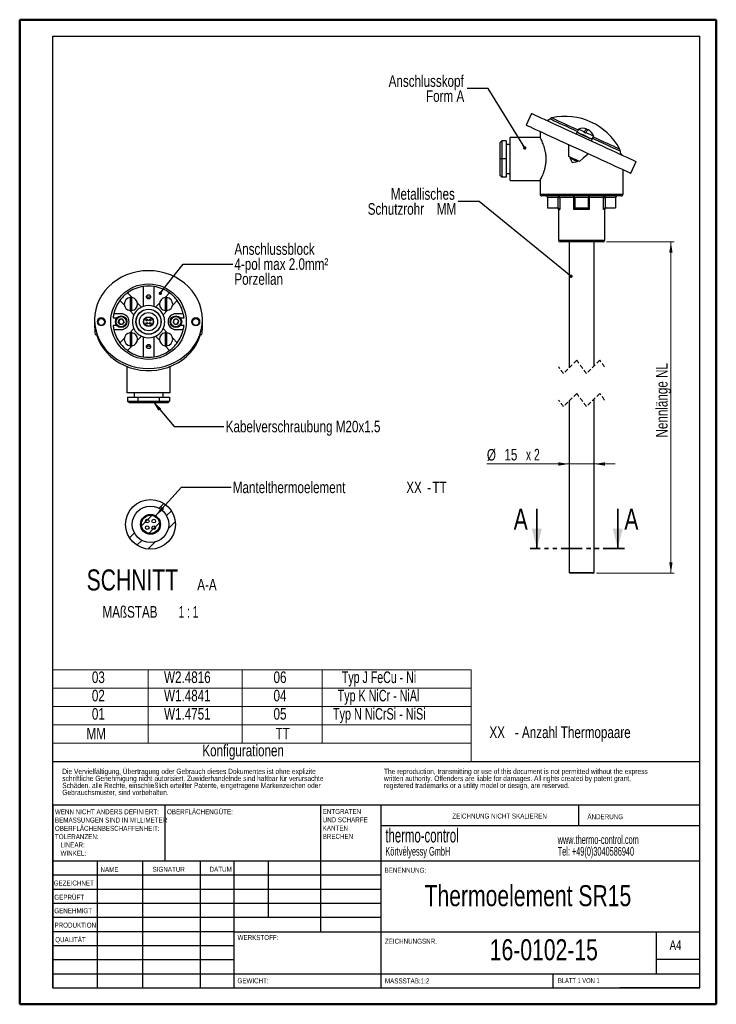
# Model space of a CAD drawing. Header units: millimetres. Extents: x 0 to 210, y 0 to 297.
import ezdxf

# ---------------------------------------------------------------- set-up
doc = ezdxf.new("R2010")
doc.units = ezdxf.units.MM
doc.linetypes.add('HIDDEN', pattern=[1.905, 1.27, -0.635])
doc.linetypes.add('PHANTOM', pattern=[12.7, 6.35, -1.27, 1.27, -1.27, 1.27, -1.27])
doc.styles.add('SLDTEXTSTYLE0', font='TXT', dxfattribs={"width": 0.75})
doc.styles.add('SLDTEXTSTYLE1', font='TXT', dxfattribs={"width": 0.692308})
doc.styles.add('SLDTEXTSTYLE2', font='TXT', dxfattribs={"width": 0.605})
doc.styles.add('SLDTEXTSTYLE3', font='TXT', dxfattribs={"width": 0.683333})
doc.styles.add('SLDTEXTSTYLE4', font='TXT', dxfattribs={"width": 0.691176})
doc.styles.add('SLDTEXTSTYLE5', font='TXT', dxfattribs={"width": 0.697368})
doc.styles.add('SLDTEXTSTYLE6', font='TXT', dxfattribs={"width": 0.666667})
doc.styles.add('SLDTEXTSTYLE7', font='TXT', dxfattribs={"width": 0.65})
doc.dimstyles.new('SLDDIMSTYLE0', dxfattribs={"dimtxt": 3.5, "dimasz": 3.302, "dimexe": 0, "dimexo": 0.0625, "dimgap": 0.875, "dimtad": 1, "dimdec": 0, "dimlfac": 2, "dimrnd": 1e-09, "dimzin": 12, "dimdsep": 46, "dimtxsty": 'SLDTEXTSTYLE0', "dimsah": 1, "dimcen": 0.09, "dimadec": 0, "dimazin": 3, "dimtfac": 1, "dimtdec": 0, "dimtofl": 0, "dimtmove": 0, "dimatfit": 3, "dimfxl": 1, "dimfrac": 2, "dimtolj": 1, "dimtzin": 12, "dimarcsym": 0})
doc.dimstyles.new('SLDDIMSTYLE1', dxfattribs={"dimtxt": 3.5, "dimasz": 3.302, "dimexe": 0, "dimexo": 0.0625, "dimgap": 0.875, "dimtad": 1, "dimdec": 0, "dimlfac": 2, "dimrnd": 1e-09, "dimzin": 12, "dimdsep": 46, "dimtxsty": 'SLDTEXTSTYLE0', "dimsah": 1, "dimcen": 0.09, "dimadec": 0, "dimazin": 3, "dimtfac": 1, "dimtdec": 0, "dimtmove": 0, "dimatfit": 0, "dimfxl": 1, "dimfrac": 2, "dimtolj": 1, "dimtzin": 12, "dimarcsym": 0})
doc.dimstyles.new('SLDDIMSTYLE2', dxfattribs={"dimtxt": 0.18, "dimasz": 1.016, "dimexe": 0, "dimexo": 0.0625, "dimgap": 0, "dimtad": 0, "dimtih": 1, "dimtoh": 1, "dimdec": 0, "dimrnd": 1e-09, "dimzin": 0, "dimdsep": 46, "dimtxsty": 'Standard', "dimblk1": 'DOT', "dimblk2": 'DOT', "dimsah": 1, "dimcen": 0.09, "dimadec": 0, "dimazin": 0, "dimtfac": 1.016, "dimtdec": 0, "dimtofl": 0, "dimtmove": 0, "dimatfit": 3, "dimldrblk": 'DOT', "dimfxl": 1, "dimfrac": 2, "dimtolj": 1, "dimtzin": 0, "dimarcsym": 0})
doc.dimstyles.new('SLDDIMSTYLE3', dxfattribs={"dimtxt": 0.18, "dimasz": 3.302, "dimexe": 0, "dimexo": 0.0625, "dimgap": 0, "dimtad": 0, "dimtih": 1, "dimtoh": 1, "dimdec": 0, "dimrnd": 1e-09, "dimzin": 0, "dimdsep": 46, "dimtxsty": 'Standard', "dimsah": 1, "dimcen": 0.09, "dimadec": 0, "dimazin": 0, "dimtfac": 3.302, "dimtdec": 0, "dimtofl": 0, "dimtmove": 0, "dimatfit": 3, "dimfxl": 1, "dimfrac": 2, "dimtolj": 1, "dimtzin": 0, "dimarcsym": 0})

# ---------------------------------------------------------------- blocks, each defined once
blk = doc.blocks.new('SW_TABLEANNOTATION_0')
at = {"color": 0, "linetype": 'Continuous', "lineweight": 18}
for p, q in [((0, 22.1), (0, 16.58)), ((0, 22.1), (28.69, 22.1)), ((28.69, 22.1), (28.69, 16.58)), ((28.69, 22.1), (57.04, 22.1)), ((57.04, 22.1), (57.04, 16.58)), ((57.04, 22.1), (81.17, 22.1)), ((81.17, 22.1), (81.17, 16.58)), ((81.17, 22.1), (126.05, 22.1)), ((126.05, 22.1), (126.05, 16.58)), ((0, 16.58), (0, 11.05)), ((0, 16.58), (28.69, 16.58)), ((28.69, 16.58), (28.69, 11.05)), ((28.69, 16.58), (57.04, 16.58)), ((57.04, 16.58), (57.04, 11.05)), ((57.04, 16.58), (81.17, 16.58)), ((81.17, 16.58), (81.17, 11.05)), ((81.17, 16.58), (126.05, 16.58)), ((126.05, 16.58), (126.05, 11.05)), ((0, 11.05), (0, 5.53)), ((0, 11.05), (28.69, 11.05)), ((28.69, 11.05), (28.69, 5.53)), ((28.69, 11.05), (57.04, 11.05)), ((57.04, 11.05), (57.04, 5.53)), ((57.04, 11.05), (81.17, 11.05)), ((81.17, 11.05), (81.17, 5.53)), ((81.17, 11.05), (126.05, 11.05)), ((126.05, 11.05), (126.05, 5.53)), ((0, 5.53), (0, 0)), ((0, 5.53), (28.69, 5.53)), ((28.69, 5.53), (28.69, 0)), ((28.69, 5.53), (57.04, 5.53)), ((57.04, 5.53), (57.04, 0)), ((57.04, 5.53), (81.17, 5.53)), ((81.17, 5.53), (81.17, 0)), ((81.17, 5.53), (126.05, 5.53)), ((126.05, 5.53), (126.05, 0)), ((0, 0), (0, -5.53)), ((0, 0), (28.69, 0)), ((28.69, 0), (57.04, 0)), ((57.04, 0), (81.17, 0)), ((81.17, 0), (126.05, 0)), ((126.05, 0), (126.05, -5.53)), ((0, -5.53), (28.69, -5.53)), ((28.69, -5.53), (57.04, -5.53)), ((57.04, -5.53), (81.17, -5.53)), ((81.17, -5.53), (126.05, -5.53))]:
    blk.add_line(p, q, dxfattribs=at)
at = {"color": 0, "linetype": 'Continuous', "lineweight": 0, "char_height": 3.5, "attachment_point": 1}
for s, insert, style in [('03', (11.76, 21.59), 'SLDTEXTSTYLE0'), ('W2.4816', (33.51, 21.59), 'SLDTEXTSTYLE0'), ('06', (66.52, 21.59), 'SLDTEXTSTYLE0'), ('Typ J FeCu - Ni', (87.13, 21.59), 'SLDTEXTSTYLE3'), ('02', (11.76, 16.06), 'SLDTEXTSTYLE0'), ('W1.4841', (33.51, 16.06), 'SLDTEXTSTYLE0'), ('04', (66.52, 16.06), 'SLDTEXTSTYLE0'), ('Typ K NiCr - NiAl', (85.86, 16.06), 'SLDTEXTSTYLE4'), ('01', (11.76, 10.54), 'SLDTEXTSTYLE0'), ('W1.4751', (33.51, 10.54), 'SLDTEXTSTYLE0'), ('05', (66.52, 10.54), 'SLDTEXTSTYLE0'), ('Typ N NiCrSi - NiSi', (84.44, 10.54), 'SLDTEXTSTYLE5'), ('MM', (10.14, 4.58), 'SLDTEXTSTYLE0'), ('TT', (67.14, 4.58), 'SLDTEXTSTYLE0'), ('Konfigurationen', (45.06, -0.51), 'SLDTEXTSTYLE0')]:
    blk.add_mtext(s, dxfattribs=dict(at, insert=insert, style=style))
blk = doc.blocks.new('_D')
at = {"color": 7, "linetype": 'Continuous', "lineweight": 0}
for p, q in [((176.97, 230.21), (197.4, 230.21)), ((196.4, 230.21), (196.4, 130.26)), ((173.97, 130.26), (197.4, 130.26))]:
    blk.add_line(p, q, dxfattribs=at)
at = {"color": 7, "linetype": 'Continuous', "lineweight": 18}
for points in [[(196.4, 230.21), (195.89, 226.9), (196.9, 226.9)], [(196.4, 130.26), (196.9, 133.56), (195.89, 133.56)]]:
    blk.add_solid(points, dxfattribs=at)
at = {"color": 7, "linetype": 'Continuous', "lineweight": 18, "insert": (191.88, 171.19), "char_height": 3.5, "attachment_point": 1, "rotation": 90, "style": 'SLDTEXTSTYLE0'}
blk.add_mtext('Nennlänge NL', dxfattribs=at)
blk = doc.blocks.new('_D_1')
at = {"color": 7, "linetype": 'Continuous', "lineweight": 0}
for p, q in [((165.72, 163.2), (140.92, 163.2)), ((173.22, 163.2), (165.72, 163.2)), ((173.22, 163.2), (179.57, 163.2))]:
    blk.add_line(p, q, dxfattribs=at)
at = {"color": 7, "linetype": 'Continuous', "lineweight": 18}
for points in [[(165.72, 163.2), (162.42, 163.71), (162.42, 162.69)], [(173.22, 163.2), (176.52, 162.69), (176.52, 163.71)]]:
    blk.add_solid(points, dxfattribs=at)
at = {"color": 7, "linetype": 'Continuous', "lineweight": 18, "char_height": 3.5, "attachment_point": 1}
for s, insert, style in [('%%c', (140.92, 167.71), 'SLDTEXTSTYLE0'), ('15', (146.2, 167.76), 'SLDTEXTSTYLE0'), ('x 2', (152.69, 167.76), 'SLDTEXTSTYLE6')]:
    blk.add_mtext(s, dxfattribs=dict(at, insert=insert, style=style))
blk = doc.blocks.new('_Dot')
at = {"color": 0, "linetype": 'ByBlock', "lineweight": -2}
blk.add_line((-0.5, 0), (-1, 0), dxfattribs=at)
at = {"color": 0, "linetype": 'ByBlock', "const_width": 0.5}
blk.add_lwpolyline([(-0.25, 0, 1), (0.25, 0, 1)], format="xyb", close=True, dxfattribs=at)

msp = doc.modelspace()

# ---------------------------------------------------------------- hatches: boundary and pattern name
at = {"linetype": 'Continuous', "lineweight": 18}
h = msp.add_hatch(dxfattribs=at)
h.set_pattern_fill('DIN 201 Stahl und Stahlguss', style=0, pattern_type=2)
h.set_pattern_definition([(45, (0, 0), (-13.4704, 13.4704), []), (45, (4.49, 0), (-13.4704, 13.4704), []), (45, (8.98, 0), (-13.4704, 13.4704), []), (45, (13.47, 0), (-13.4704, 13.4704), [])])
edge = h.paths.add_edge_path(flags=0)
edge.add_arc((39.51, 144.98), 7.5, 0, 360)
edge = h.paths.add_edge_path(flags=0)
edge.add_arc((39.51, 144.98), 5.5, 0, 360)
h = msp.add_hatch(dxfattribs=at)
h.set_pattern_fill('ANSI31', style=0)
edge = h.paths.add_edge_path(flags=0)
edge.add_arc((39.51, 144.98), 3, 0, 360)
edge = h.paths.add_edge_path(flags=0)
edge.add_arc((39.51, 144.98), 2.75, 0, 360)
h = msp.add_hatch(dxfattribs=at)
h.set_pattern_fill('ANSI31', style=0)
edge = h.paths.add_edge_path(flags=0)
edge.add_arc((39.51, 144.98), 2.75, 0, 360)
edge = h.paths.add_edge_path(flags=0)
edge.add_arc((38.51, 143.98), 0.55, 0, 360)
edge = h.paths.add_edge_path(flags=0)
edge.add_arc((38.51, 145.98), 0.55, 0, 360)
edge = h.paths.add_edge_path(flags=0)
edge.add_arc((40.51, 145.98), 0.55, 0, 360)
edge = h.paths.add_edge_path(flags=0)
edge.add_arc((40.51, 143.98), 0.55, 0, 360)
h = msp.add_hatch(dxfattribs=at)
h.set_pattern_fill('ANSI31', style=0)
edge = h.paths.add_edge_path(flags=0)
edge.add_arc((38.51, 145.98), 0.55, 0, 360)
h = msp.add_hatch(dxfattribs=at)
h.set_pattern_fill('ANSI31', style=0)
edge = h.paths.add_edge_path(flags=0)
edge.add_arc((40.51, 145.98), 0.55, 0, 360)
h = msp.add_hatch(dxfattribs=at)
h.set_pattern_fill('ANSI31', style=0)
edge = h.paths.add_edge_path(flags=0)
edge.add_arc((38.51, 143.98), 0.55, 0, 360)
h = msp.add_hatch(dxfattribs=at)
h.set_pattern_fill('ANSI31', style=0)
edge = h.paths.add_edge_path(flags=0)
edge.add_arc((40.51, 143.98), 0.55, 0, 360)

# ---------------------------------------------------------------- linework, layer by layer
at = {"color": 7, "linetype": 'Continuous', "lineweight": 50}
for p, q in [((0.08, 0.21), (0.08, 297.21)), ((0.08, 297.21), (210.08, 297.21)), ((210.08, 0.21), (210.08, 297.21)), ((210.08, 292.21), (210.08, 297.21)), ((0.08, 0.21), (210.08, 0.21))]:
    msp.add_line(p, q, dxfattribs=at)
at = {"color": 7, "linetype": 'Continuous', "lineweight": 25}
for p, q in [((10.08, 292.21), (205.08, 292.21)), ((10.08, 5.21), (10.08, 292.21)), ((205.08, 5.21), (205.08, 292.21)), ((154.36, 268.93), (152.75, 265.44)), ((156.97, 261.71), (147.97, 261.71)), ((147.97, 255.21), (147.97, 261.71)), ((156.97, 263.5), (156.97, 261.71)), ((168.08, 263.17), (167.87, 262.72)), ((168.56, 264.22), (168.14, 263.31)), ((169.62, 262.63), (169.56, 262.49)), ((170.19, 263.19), (170.3, 263.42)), ((170.75, 263.21), (170.64, 262.99)), ((171.15, 261.76), (171.21, 261.9)), ((172.69, 261.22), (173.1, 262.13)), ((145.47, 260.71), (144.97, 260.21)), ((144.97, 255.21), (144.97, 260.21)), ((145.47, 260.71), (145.47, 255.21)), ((146.72, 260.71), (145.47, 260.71)), ((146.72, 260.71), (146.72, 255.21)), ((147.97, 259.58), (146.72, 259.58)), ((172.41, 260.63), (172.62, 261.08)), ((166.03, 255.73), (165.93, 255.52)), ((165.93, 255.52), (166.65, 254.09)), ((144.97, 250.21), (144.97, 255.21)), ((145.47, 255.21), (144.97, 255.21)), ((145.47, 255.21), (145.47, 249.71)), ((146.72, 255.21), (145.47, 255.21)), ((146.72, 255.21), (146.72, 249.71)), ((147.97, 248.71), (147.97, 255.21)), ((166.65, 254.09), (168.21, 254.47)), ((168.21, 254.47), (168.31, 254.69)), ((184.32, 250.91), (185.93, 254.41)), ((144.97, 250.21), (145.47, 249.71)), ((146.72, 249.71), (145.47, 249.71)), ((146.72, 250.83), (147.97, 250.83)), ((181.97, 244.56), (181.97, 252)), ((147.97, 248.71), (156.97, 248.71)), ((156.97, 248.71), (156.97, 244.56)), ((156.97, 244.56), (181.97, 244.56)), ((181.47, 244.06), (157.47, 244.06)), ((162.4, 243.56), (159.22, 243.56)), ((159.22, 243.56), (159.22, 240.46)), ((162.4, 244.06), (162.4, 243.56)), ((162.4, 243.56), (162.87, 243.56)), ((162.4, 240.43), (162.4, 243.56)), ((167.14, 243.56), (162.87, 243.56)), ((162.87, 243.56), (162.87, 239.96)), ((167.14, 239.96), (167.14, 243.56)), ((167.47, 243.56), (167.14, 243.56)), ((171.47, 243.56), (167.47, 243.56)), ((167.47, 243.56), (167.47, 240.46)), ((171.47, 243.56), (171.47, 240.46)), ((171.8, 243.56), (171.47, 243.56)), ((171.8, 243.56), (171.8, 239.96)), ((176.07, 243.56), (171.8, 243.56)), ((176.07, 239.96), (176.07, 243.56)), ((176.07, 243.56), (176.54, 243.56)), ((176.54, 243.56), (176.54, 244.06)), ((179.72, 243.56), (176.54, 243.56)), ((176.54, 243.56), (176.54, 240.43)), ((179.72, 243.56), (179.72, 240.46)), ((159.22, 240.46), (162.24, 240.46)), ((162.24, 240.46), (162.4, 240.43)), ((162.47, 239.96), (162.47, 230.71)), ((162.87, 239.96), (162.47, 239.96)), ((171.8, 239.96), (167.14, 239.96)), ((167.47, 240.46), (171.47, 240.46)), ((176.47, 239.96), (176.07, 239.96)), ((176.47, 230.71), (176.47, 239.96)), ((176.54, 240.43), (176.7, 240.46)), ((176.7, 240.46), (179.72, 240.46)), ((162.47, 230.71), (176.47, 230.71)), ((175.97, 230.21), (162.97, 230.21)), ((165.72, 230.21), (165.72, 192.21)), ((173.22, 192.78), (173.22, 230.21)), ((33.94, 213.4), (32.55, 214.79)), ((37.29, 216.75), (37.29, 210.72)), ((40.54, 216.75), (40.54, 210.72)), ((43.9, 213.4), (45.28, 214.79)), ((31.64, 211.1), (30.26, 212.49)), ((33.37, 213.41), (33.37, 209.44)), ((33.87, 209.44), (33.87, 213.41)), ((36.82, 210.52), (35.59, 211.75)), ((41.02, 210.52), (42.25, 211.75)), ((43.97, 213.41), (43.97, 209.44)), ((44.47, 209.44), (44.47, 213.41)), ((46.2, 211.1), (47.58, 212.49)), ((30.67, 208.5), (28.43, 208.5)), ((34.52, 208.22), (33.29, 209.45)), ((43.32, 208.22), (44.55, 209.45)), ((49.4, 208.5), (47.17, 208.5)), ((22.67, 206.75), (22.67, 204.45)), ((28.23, 207.25), (29.33, 207.25)), ((29.33, 205), (28.23, 205)), ((29.8, 206.12), (30.23, 206.88)), ((30.23, 205.37), (29.8, 206.12)), ((31.1, 206.88), (30.23, 206.88)), ((30.23, 205.37), (31.1, 205.37)), ((31.54, 206.12), (31.1, 206.88)), ((31.54, 206.12), (31.1, 205.37)), ((46.56, 206.75), (46.32, 205.91)), ((46.93, 205.28), (46.32, 205.91)), ((46.56, 206.75), (47.4, 206.96)), ((46.93, 205.28), (47.78, 205.5)), ((47.4, 206.96), (48.01, 206.34)), ((47.78, 205.5), (48.01, 206.34)), ((48.51, 207.25), (49.61, 207.25)), ((49.61, 205), (48.51, 205)), ((55.17, 204.45), (55.17, 206.75)), ((28.43, 203.75), (30.67, 203.75)), ((33.29, 202.79), (34.52, 204.02)), ((33.37, 202.8), (33.37, 198.84)), ((33.87, 198.84), (33.87, 202.8)), ((44.55, 202.79), (43.32, 204.02)), ((43.97, 202.8), (43.97, 198.84)), ((44.47, 198.84), (44.47, 202.8)), ((47.17, 203.75), (49.4, 203.75)), ((30.26, 199.76), (31.64, 201.14)), ((35.59, 200.5), (36.82, 201.72)), ((37.29, 201.53), (37.29, 195.5)), ((40.54, 201.53), (40.54, 195.5)), ((42.25, 200.5), (41.02, 201.72)), ((47.58, 199.76), (46.2, 201.14)), ((32.55, 197.46), (33.94, 198.85)), ((45.28, 197.46), (43.9, 198.85)), ((32.42, 192.59), (32.42, 184.62)), ((45.42, 184.62), (45.42, 192.59)), ((45.42, 184.62), (32.42, 184.62)), ((34.54, 184.62), (34.54, 183.37)), ((43.29, 183.37), (43.29, 184.62)), ((32.57, 183.37), (32.57, 182.12)), ((32.57, 183.37), (35.74, 183.37)), ((32.57, 182.12), (35.74, 182.12)), ((33.15, 181.62), (32.57, 182.12)), ((36.03, 181.62), (33.15, 181.62)), ((35.74, 183.37), (35.74, 182.12)), ((35.74, 183.37), (42.09, 183.37)), ((35.74, 182.12), (42.09, 182.12)), ((35.74, 182.12), (36.03, 181.62)), ((41.81, 181.62), (36.03, 181.62)), ((42.09, 182.12), (41.81, 181.62)), ((44.69, 181.62), (41.81, 181.62)), ((42.09, 183.37), (42.09, 182.12)), ((42.09, 183.37), (45.27, 183.37)), ((42.09, 182.12), (45.27, 182.12)), ((45.27, 182.12), (44.69, 181.62)), ((45.27, 183.37), (45.27, 182.12)), ((165.72, 182.21), (165.72, 130.51)), ((173.22, 130.51), (173.22, 182.78)), ((165.72, 130.51), (165.97, 130.26)), ((165.72, 130.51), (170.62, 130.51)), ((170.55, 130.26), (165.97, 130.26)), ((172.97, 130.26), (170.55, 130.26)), ((170.62, 130.51), (173.22, 130.51)), ((172.97, 130.26), (173.22, 130.51)), ((10.08, 73.5), (205.08, 73.5)), ((10.11, 60.37), (205.08, 60.37)), ((10.11, 60.37), (10.11, 5.12)), ((43.91, 43.37), (43.91, 60.37)), ((90.71, 60.37), (90.71, 22.12)), ((108.91, 60.37), (108.91, 5.12)), ((168.68, 54.09), (168.68, 60.46)), ((205.08, 54), (108.91, 54)), ((205.08, 43.37), (10.11, 43.37)), ((23.48, 43.37), (23.48, 5.12)), ((37.1, 43.37), (37.1, 5.12)), ((54.51, 43.37), (54.51, 5.12)), ((64.71, 5.12), (64.71, 43.37)), ((75.11, 26.37), (75.11, 43.37)), ((108.91, 39.12), (10.11, 39.12)), ((108.91, 34.87), (10.11, 34.87)), ((108.91, 30.62), (10.11, 30.62)), ((108.91, 26.37), (10.11, 26.37)), ((64.71, 22.12), (10.11, 22.12)), ((64.71, 22.12), (205.08, 22.12)), ((192.08, 9.46), (192.08, 22.21)), ((64.71, 17.87), (10.11, 17.87)), ((64.71, 13.62), (10.11, 13.62)), ((205.08, 13.71), (192.08, 13.71)), ((10.11, 9.37), (205.08, 9.37)), ((160.88, 5.21), (160.88, 9.46)), ((10.08, 5.21), (205.08, 5.21)), ((205.08, 5.21), (180.99, 5.21))]:
    msp.add_line(p, q, dxfattribs=at)
at = {"color": 7, "linetype": 'HIDDEN', "lineweight": 18}
for p, q in [((168.01, 194.49), (164.01, 190.49)), ((170.93, 190.49), (168.01, 194.49)), ((174.93, 194.49), (170.93, 190.49)), ((176.39, 192.49), (174.93, 194.49)), ((164.01, 190.49), (162.54, 192.49)), ((168.01, 184.49), (164.01, 180.49)), ((170.93, 180.49), (168.01, 184.49)), ((174.93, 184.49), (170.93, 180.49)), ((176.39, 182.49), (174.93, 184.49)), ((164.01, 180.49), (162.54, 182.49))]:
    msp.add_line(p, q, dxfattribs=at)
at = {"color": 7, "linetype": 'Continuous', "lineweight": 35}
for p, q in [((155.98, 149.72), (155.98, 137.72)), ((180.37, 149.72), (180.37, 137.72))]:
    msp.add_line(p, q, dxfattribs=at)
at = {"color": 7, "linetype": 'PHANTOM', "lineweight": 35}
msp.add_line((182.37, 137.72), (153.98, 137.72), dxfattribs=at)
at = {"color": 7, "linetype": 'Continuous', "lineweight": 25, "flags": 128}
for points in [[(154.36, 268.93), (154.44, 268.9), (154.68, 268.79), (155.08, 268.6), (155.64, 268.35), (156.34, 268.02), (157.19, 267.63), (158.17, 267.18), (159.27, 266.68), (160.48, 266.12), (161.79, 265.51), (163.19, 264.87), (164.66, 264.19), (166.19, 263.49), (167.75, 262.77), (169.34, 262.04), (170.94, 261.31), (172.53, 260.57), (174.1, 259.85), (175.63, 259.15), (177.1, 258.48), (178.49, 257.83), (179.81, 257.23), (181.02, 256.67), (182.12, 256.16), (183.1, 255.71), (183.95, 255.32), (184.65, 255), (185.2, 254.74), (185.61, 254.56), (185.85, 254.45), (185.93, 254.41), (185.93, 254.41)], [(159.97, 267.32), (160.05, 267.28), (160.29, 267.17), (160.69, 266.99), (161.23, 266.74), (161.91, 266.43), (162.72, 266.05), (163.66, 265.62), (164.69, 265.15), (165.81, 264.63), (167.01, 264.08), (168.24, 263.52)], [(160.5, 267.62), (160.58, 267.59), (160.82, 267.48), (161.22, 267.29), (161.76, 267.04), (162.45, 266.73), (163.27, 266.35), (164.2, 265.92), (165.24, 265.44), (166.37, 264.92), (167.56, 264.37), (168.45, 263.97)], [(152.75, 265.44), (152.83, 265.4), (153.07, 265.29), (153.47, 265.1), (154.03, 264.85), (154.73, 264.52), (155.58, 264.13), (156.56, 263.68), (157.66, 263.18), (158.87, 262.62), (160.18, 262.02), (161.58, 261.37), (163.05, 260.7), (164.58, 260), (166.14, 259.27), (167.74, 258.54), (169.33, 257.81), (170.92, 257.08), (172.49, 256.36), (174.02, 255.65), (175.49, 254.98), (176.88, 254.33), (178.2, 253.73), (179.41, 253.17), (180.51, 252.67), (181.49, 252.22), (182.34, 251.83), (183.04, 251.5), (183.6, 251.25), (184, 251.06), (184.24, 250.95), (184.32, 250.91), (184.32, 250.91)], [(172.62, 261.08), (172.54, 261.12), (172.29, 261.23), (171.9, 261.41), (171.4, 261.65), (170.81, 261.91), (170.2, 262.2), (169.59, 262.48), (169.04, 262.73), (168.59, 262.94), (168.27, 263.09), (168.1, 263.16), (168.08, 263.17)], [(168.14, 263.31), (168.19, 263.29), (168.4, 263.19), (168.75, 263.03), (169.23, 262.81), (169.8, 262.55), (170.41, 262.27), (171.02, 261.98), (171.59, 261.72), (172.07, 261.5), (172.43, 261.34), (172.64, 261.24), (172.69, 261.22)], [(168.56, 264.22), (168.64, 264.18), (168.87, 264.07), (169.25, 263.9), (169.73, 263.68), (170.3, 263.42)], [(170.64, 262.99), (170.58, 263.01), (170.53, 263.04), (170.47, 263.06), (170.41, 263.09), (170.36, 263.12), (170.3, 263.14), (170.25, 263.17), (170.19, 263.19)], [(170.75, 263.21), (171.35, 262.93), (171.91, 262.67), (172.4, 262.45), (172.78, 262.28), (173.02, 262.17), (173.1, 262.13), (173.1, 262.13)], [(172.78, 261.43), (173.39, 261.14), (174.62, 260.58), (175.78, 260.05), (176.86, 259.55), (177.84, 259.1), (178.72, 258.69), (179.47, 258.35), (180.08, 258.07), (180.55, 257.85), (180.87, 257.71), (181.03, 257.63), (181.05, 257.62)], [(172.99, 261.88), (173.88, 261.47), (175.07, 260.92), (176.19, 260.4), (177.23, 259.93), (178.17, 259.49), (178.99, 259.12), (179.67, 258.8), (180.22, 258.55), (180.62, 258.37), (180.86, 258.26), (180.94, 258.22), (180.94, 258.22)], [(165.63, 255.92), (165.62, 257.4), (165.62, 258.87), (165.61, 259.52)], [(168.83, 254.45), (168.43, 254.63), (168.03, 254.82), (167.63, 255), (167.23, 255.18), (166.83, 255.37), (166.43, 255.55), (166.03, 255.74), (165.63, 255.92)], [(165.93, 255.52), (165.97, 255.5), (166.16, 255.41), (166.49, 255.26), (166.91, 255.07), (167.36, 254.86), (167.76, 254.68), (168.05, 254.54), (168.2, 254.48), (168.21, 254.47)], [(171.58, 256.78), (171.08, 256.36), (169.96, 255.4), (168.83, 254.45)], [(166.97, 244.06), (167, 244.05), (167.03, 244.02), (167.06, 243.97), (167.09, 243.91), (167.11, 243.83), (167.12, 243.75), (167.13, 243.65), (167.14, 243.56)], [(171.8, 243.56), (171.81, 243.65), (171.82, 243.75), (171.83, 243.83), (171.85, 243.91), (171.88, 243.97), (171.91, 244.02), (171.94, 244.05), (171.97, 244.06)], [(38.92, 191.99), (40.62, 192.07), (42.3, 192.31), (43.94, 192.71), (45.53, 193.26), (47.04, 193.97), (48.47, 194.81), (49.79, 195.78), (50.99, 196.87), (52.07, 198.07), (52.99, 199.37), (53.76, 200.75), (54.37, 202.19), (54.81, 203.68), (55.08, 205.21), (55.17, 206.75), (55.08, 208.29), (54.81, 209.82), (54.37, 211.31), (53.76, 212.76), (52.99, 214.13), (52.07, 215.43), (50.99, 216.63), (49.79, 217.72), (48.47, 218.69), (47.04, 219.54), (45.53, 220.24), (43.94, 220.79), (42.3, 221.19), (40.62, 221.43), (38.92, 221.51), (37.22, 221.43), (35.54, 221.19), (33.9, 220.79), (32.31, 220.24), (30.79, 219.54), (29.37, 218.69), (28.05, 217.72), (26.84, 216.63), (25.77, 215.43), (24.85, 214.13), (24.07, 212.76), (23.46, 211.31), (23.02, 209.82), (22.76, 208.29), (22.67, 206.75), (22.76, 205.21), (23.02, 203.68), (23.46, 202.19), (24.07, 200.75), (24.85, 199.37), (25.77, 198.07), (26.84, 196.87), (28.05, 195.78), (29.37, 194.81), (30.79, 193.97), (32.31, 193.26), (33.9, 192.71), (35.54, 192.31), (37.22, 192.07), (38.92, 191.99)], [(24.67, 204.98), (25.15, 205.06), (25.56, 205.31), (25.84, 205.68), (25.93, 206.12), (25.84, 206.56), (25.56, 206.93), (25.15, 207.18), (24.67, 207.27), (24.19, 207.18), (23.78, 206.93), (23.5, 206.56), (23.41, 206.12), (23.5, 205.68), (23.78, 205.31), (24.19, 205.06), (24.67, 204.98)], [(24.67, 205.08), (25.07, 205.15), (25.41, 205.36), (25.64, 205.67), (25.72, 206.03), (25.64, 206.4), (25.41, 206.71), (25.07, 206.92), (24.67, 206.99), (24.27, 206.92), (23.93, 206.71), (23.7, 206.4), (23.62, 206.03), (23.7, 205.67), (23.93, 205.36), (24.27, 205.15), (24.67, 205.08)], [(53.17, 204.98), (53.65, 205.06), (54.06, 205.31), (54.34, 205.68), (54.43, 206.12), (54.34, 206.56), (54.06, 206.93), (53.65, 207.18), (53.17, 207.27), (52.69, 207.18), (52.28, 206.93), (52, 206.56), (51.91, 206.12), (52, 205.68), (52.28, 205.31), (52.69, 205.06), (53.17, 204.98)], [(53.17, 205.08), (53.57, 205.15), (53.91, 205.36), (54.14, 205.67), (54.22, 206.03), (54.14, 206.4), (53.91, 206.71), (53.57, 206.92), (53.17, 206.99), (52.77, 206.92), (52.43, 206.71), (52.2, 206.4), (52.12, 206.03), (52.2, 205.67), (52.43, 205.36), (52.77, 205.15), (53.17, 205.08)], [(23.23, 202.26), (23.76, 200.8), (24.46, 199.39), (25.31, 198.06), (26.31, 196.81), (27.45, 195.67), (28.71, 194.64), (30.09, 193.73), (31.56, 192.96), (33.11, 192.34), (34.72, 191.86), (36.38, 191.54), (38.07, 191.38), (39.77, 191.38), (41.46, 191.54), (43.12, 191.86), (44.73, 192.34), (46.28, 192.96), (47.75, 193.73), (49.13, 194.64), (50.39, 195.67), (51.53, 196.81), (52.53, 198.06), (53.38, 199.39), (54.07, 200.8), (54.6, 202.26)]]:
    msp.add_lwpolyline(points, dxfattribs=at)
at = {"color": 7, "linetype": 'Continuous', "lineweight": 25}
for centre, radius in [((38.92, 206.12), 11.38), ((38.92, 213.62), 0.625), ((38.92, 206.12), 3.8), ((38.92, 206.12), 3.75), ((38.92, 206.12), 2.75), ((30.67, 206.12), 1.75), ((30.67, 206.12), 1.55), ((38.92, 206.12), 1.5), ((38.92, 206.12), 1.38), ((38.42, 206.62), 0.275), ((38.42, 205.62), 0.275), ((39.42, 206.62), 0.275), ((39.42, 205.62), 0.275), ((47.17, 206.12), 1.75), ((47.17, 206.12), 1.55), ((38.92, 198.62), 0.625), ((39.51, 144.98), 7.5), ((39.51, 144.98), 5.5), ((39.51, 144.98), 3), ((39.51, 144.98), 2.75), ((38.51, 145.98), 0.55), ((40.51, 145.98), 0.55), ((38.51, 143.98), 0.55), ((40.51, 143.98), 0.55)]:
    msp.add_circle(centre, radius, dxfattribs=at)
for centre, radius, start, end in [((159.05, 268.15), 1.25, 245.2971, 317.9858), ((164.5, 249.41), 18.65, 28.1986, 102.3966), ((169.76, 261.33), 3.13, 65.2978, 112.6182), ((170.13, 261.16), 3.12, 17.9767, 65.2982), ((182.29, 257.46), 1.25, 172.6101, 245.2977), ((157.47, 244.56), 0.5, 179.9997, 270.001), ((158.72, 243.56), 0.5, 0.0008, 89.9991), ((162.38, 243.57), 0.486, 358.3643, 88.2633), ((166.97, 243.56), 0.5, 0.0008, 89.9991), ((171.97, 243.56), 0.5, 90.0009, 179.9992), ((176.55, 243.57), 0.486, 91.7367, 181.6358), ((180.22, 243.56), 0.5, 90.0009, 179.9992), ((181.47, 244.56), 0.5, 269.999, 0.0003), ((161.97, 239.96), 0.5, 0.0003, 89.9996), ((176.97, 239.96), 0.5, 90.0004, 179.9997), ((162.97, 230.71), 0.5, 180.0002, 269.9997), ((175.97, 230.71), 0.5, 270.0004, 359.9997), ((38.92, 206.12), 10.75, 81.3057, 98.6943), ((38.92, 206.12), 10.75, 126.3057, 143.6943), ((38.92, 206.12), 10.75, 98.6943, 126.3057), ((38.92, 206.12), 10.75, 53.6943, 81.3057), ((38.92, 206.12), 10.75, 36.3057, 53.6943), ((38.92, 206.12), 10.75, 143.6943, 167.2363), ((33.62, 211.43), 2, 97.1808, 262.8192), ((33.62, 211.43), 2, 82.8192, 97.1808), ((33.62, 211.43), 2, 277.1808, 82.8192), ((38.92, 206.12), 4.88, 70.5288, 109.4712), ((38.92, 214.37), 0.825, 223.5422, 270), ((38.92, 214.37), 0.825, 270, 316.4578), ((44.22, 211.43), 2, 97.1808, 262.8192), ((44.22, 211.43), 2, 82.8192, 97.1808), ((44.22, 211.43), 2, 277.1808, 82.8192), ((38.92, 206.12), 10.75, 12.7637, 36.3057), ((38.92, 206.12), 10.75, 167.2363, 173.9929), ((30.67, 206.12), 2.38, 270, 90), ((33.62, 211.43), 2, 262.8192, 277.1808), ((38.92, 206.12), 4.87, 154.4712, 205.5288), ((38.92, 206.12), 4.88, 115.5288, 154.4712), ((38.92, 206.12), 4.88, 109.4712, 115.5288), ((38.92, 206.12), 4.88, 64.4712, 70.5288), ((38.92, 206.12), 4.88, 25.5288, 64.4712), ((38.92, 206.12), 4.88, 334.4712, 25.5288), ((44.22, 211.43), 2, 262.8192, 277.1808), ((47.17, 206.12), 2.38, 90, 270), ((38.92, 206.12), 10.75, 6.0071, 12.7637), ((38.92, 206.12), 10.75, 186.0071, 192.7637), ((30.67, 206.12), 0.755, 150, 210), ((30.67, 206.12), 0.755, 90, 150), ((30.67, 206.12), 0.755, 210, 270), ((30.67, 206.12), 0.755, 30, 90), ((30.67, 206.12), 0.755, 270, 330), ((30.67, 206.12), 0.755, 330, 30), ((47.17, 206.12), 0.755, 164.378, 224.378), ((47.17, 206.12), 0.755, 104.378, 164.378), ((47.17, 206.12), 0.755, 224.378, 284.378), ((47.17, 206.12), 0.755, 44.378, 104.378), ((47.17, 206.12), 0.755, 284.378, 344.378), ((47.17, 206.12), 0.755, 344.378, 44.378), ((38.92, 206.12), 10.75, 347.2363, 353.9929), ((36.11, 204.45), 13.44, 180.0039, 189.2815), ((38.92, 206.12), 10.75, 192.7637, 216.3057), ((33.62, 200.82), 2, 97.1808, 262.8192), ((33.62, 200.82), 2, 82.8192, 97.1808), ((33.62, 200.82), 2, 277.1808, 82.8192), ((38.92, 206.12), 4.88, 205.5288, 244.4712), ((38.92, 206.12), 4.88, 295.5288, 334.4712), ((44.22, 200.82), 2, 97.1808, 262.8192), ((44.22, 200.82), 2, 82.8192, 97.1808), ((44.22, 200.82), 2, 277.1808, 82.8192), ((38.92, 206.12), 10.75, 323.6943, 347.2363), ((41.73, 204.45), 13.44, 350.7185, 359.9961), ((38.92, 206.12), 10.75, 216.3057, 233.6943), ((38.92, 206.12), 4.88, 244.4712, 250.5288), ((38.92, 206.12), 4.87, 250.5288, 289.4712), ((38.92, 206.12), 4.88, 289.4712, 295.5288), ((38.92, 206.12), 10.75, 306.3057, 323.6943), ((38.92, 206.12), 10.75, 233.6943, 261.3057), ((33.62, 200.82), 2, 262.8192, 277.1808), ((38.92, 197.87), 0.825, 43.5422, 136.4578), ((38.92, 206.12), 10.75, 278.6943, 306.3057), ((44.22, 200.82), 2, 262.8192, 277.1808), ((38.92, 206.12), 10.75, 261.3057, 278.6943)]:
    msp.add_arc(centre, radius, start, end, dxfattribs=at)
for start_param, end_param in [(3.28888, 3.406208), (6.01857, 6.135898)]:
    msp.add_ellipse((38.92, 202.31), major_axis=(16.25, 0), ratio=0.012289, start_param=start_param, end_param=end_param, dxfattribs=at)
for points, knots in [([(160.5, 267.62), (160.39, 267.59), (160.19, 267.52), (160.04, 267.38), (159.98, 267.31)], [0, 0, 0, 0, 0.543445, 1, 1, 1, 1]), ([(158.79, 255.21), (158.78, 255.54), (158.77, 256.2), (158.58, 257.45), (158.28, 258.64), (157.89, 259.71), (157.6, 260.41), (157.33, 260.98), (157.13, 261.38), (157.02, 261.6), (156.98, 261.68), (156.98, 261.68)], [0, 0, 0, 0, 0.145893, 0.293001, 0.559051, 0.684762, 0.796839, 0.891814, 0.961729, 0.996209, 1, 1, 1, 1]), ([(170.3, 263.42), (170.41, 263.59), (170.6, 263.85), (170.82, 264.18), (171, 264.2), (171.04, 264.18), (171.12, 264.14), (171.11, 263.9), (171.07, 263.74), (171.05, 263.64)], [0, 0, 0, 0, 0.373704, 0.592966, 0.657569, 0.657654, 0.678378, 0.815354, 1, 1, 1, 1]), ([(171.48, 263.98), (171.48, 263.98), (171.48, 263.98), (171.47, 263.99), (171.38, 264.02), (171.15, 263.81), (170.96, 263.54), (170.81, 263.31), (170.75, 263.21)], [0, 0, 0, 0, 0.004748, 0.004883, 0.036272, 0.243737, 0.699882, 1, 1, 1, 1]), ([(181.04, 257.64), (181.05, 257.67), (181.08, 257.87), (181, 258.06), (180.94, 258.22)], [0, 0, 0, 0, 0.170382, 1, 1, 1, 1]), ([(156.98, 248.72), (156.98, 248.73), (157.08, 248.92), (157.35, 249.46), (157.71, 250.25), (158.07, 251.18), (158.36, 252.08), (158.6, 253.11), (158.76, 254.17), (158.78, 254.88), (158.79, 255.21)], [0, 0, 0, 0, 0.006281, 0.093114, 0.266518, 0.388842, 0.530055, 0.685579, 0.856269, 1, 1, 1, 1]), ([(162.4, 240.43), (162.45, 240.41), (162.56, 240.37), (162.72, 240.23), (162.82, 240.09), (162.86, 239.98), (162.87, 239.96), (162.87, 239.96)], [0, 0, 0, 0, 0.2395827, 0.5224054, 0.8790169, 0.9965529, 1, 1, 1, 1]), ([(167.47, 240.43), (167.46, 240.41), (167.44, 240.34), (167.34, 240.21), (167.24, 240.07), (167.16, 239.98), (167.14, 239.96), (167.14, 239.96)], [0, 0, 0, 0, 0.124749, 0.375936, 0.821869, 0.994753, 1, 1, 1, 1]), ([(171.47, 240.43), (171.48, 240.41), (171.5, 240.34), (171.59, 240.21), (171.7, 240.07), (171.78, 239.98), (171.8, 239.96), (171.8, 239.96)], [0, 0, 0, 0, 0.124749, 0.375936, 0.821869, 0.994753, 1, 1, 1, 1]), ([(176.07, 239.96), (176.07, 239.96), (176.08, 239.98), (176.12, 240.09), (176.22, 240.23), (176.38, 240.37), (176.49, 240.41), (176.54, 240.43)], [0, 0, 0, 0, 0.003447, 0.120983, 0.477595, 0.760418, 1, 1, 1, 1])]:
    msp.add_open_spline(points, degree=3, knots=knots, dxfattribs=at)
at = {"color": 7, "linetype": 'Continuous', "lineweight": 35}
for points in [[(155.98, 137.72), (157.48, 143.72), (154.48, 143.72)], [(180.37, 137.72), (181.87, 143.72), (178.87, 143.72)]]:
    msp.add_solid(points, dxfattribs=at)

# ---------------------------------------------------------------- block references
at = {"color": 7, "linetype": 'Continuous', "lineweight": 0}
msp.add_blockref('SW_TABLEANNOTATION_0', (10.08, 79.03), dxfattribs=at)

# ---------------------------------------------------------------- texts
for s, insert, char_height, attachment_point, style in [('Anschlusskopf', (133.94, 280.46), 3.5, 3, 'SLDTEXTSTYLE0'), ('Form A', (134.09, 275.93), 3.5, 3, 'SLDTEXTSTYLE0'), ('Metallisches', (131.27, 246.4), 3.5, 3, 'SLDTEXTSTYLE0'), ('Schutzrohr', (121.97, 241.88), 3.5, 3, 'SLDTEXTSTYLE0'), ('MM', (131.68, 241.88), 3.5, 3, 'SLDTEXTSTYLE0'), ('Anschlussblock', (64.81, 229.79), 3.5, 1, 'SLDTEXTSTYLE0'), ('4-pol max 2.0mm²', (64.81, 225.26), 3.5, 1, 'SLDTEXTSTYLE0'), ('Porzellan', (64.81, 220.74), 3.5, 1, 'SLDTEXTSTYLE0'), ('Kabelverschraubung M20x1.5', (62.19, 176.25), 3.5, 1, 'SLDTEXTSTYLE0'), ('Mantelthermoelement', (64.32, 157.9), 3.5, 1, 'SLDTEXTSTYLE0'), ('XX', (116.61, 157.9), 3.5, 1, 'SLDTEXTSTYLE0'), ('TT', (124.51, 157.9), 3.5, 1, 'SLDTEXTSTYLE0'), ('-', (122.96, 157.9), 3.5, 1, 'SLDTEXTSTYLE0'), ('SCHNITT', (34.05, 131.39), 6.35, 2, 'SLDTEXTSTYLE0'), ('A-A', (56.53, 128.55), 3.5, 2, 'SLDTEXTSTYLE0'), ('MAßSTAB', (33.33, 120.34), 3.5, 2, 'SLDTEXTSTYLE0'), ('1 : 1', (50.97, 120.34), 3.5, 2, 'SLDTEXTSTYLE7'), ('XX', (141.69, 84.02), 3.5, 1, 'SLDTEXTSTYLE0'), ('- Anzahl Thermopaare', (149.35, 84.02), 3.5, 1, 'SLDTEXTSTYLE0'), ('Die Vervielfältigung, Übertragung oder Gebrauch dieses Dokumentes ist ohne explizite', (12.91, 71.27), 1.5875, 1, 'SLDTEXTSTYLE0'), ('The reproduction, transmitting or use of this document is not permitted without the express', (109.89, 71.27), 1.5875, 1, 'SLDTEXTSTYLE0'), ('schriftliche Genehmigung nicht autorisiert. Zuwiderhandelnde sind haftbar für verursachte', (12.91, 69.15), 1.5875, 1, 'SLDTEXTSTYLE0'), ('written authority. Offenders are liable for damages. All rights created by patent grant,', (109.89, 69.15), 1.5875, 1, 'SLDTEXTSTYLE0'), ('Schäden. alle Rechte, einschließlich erteilter Patente, eingetragene Markenzeichen oder', (12.91, 67.03), 1.5875, 1, 'SLDTEXTSTYLE0'), ('registered trademarks or a utility model or design, are reserved.', (109.89, 67.03), 1.5875, 1, 'SLDTEXTSTYLE0'), ('Gebrauchsmuster, sind vorbehalten.', (12.91, 64.92), 1.5875, 1, 'SLDTEXTSTYLE0'), ('OBERFLÄCHENGÜTE:', (44.48, 59.04), 1.5, 1, 'SLDTEXTSTYLE0'), ('WENN NICHT ANDERS DEFINIERT:', (10.7, 59.04), 1.5, 1, 'SLDTEXTSTYLE0'), ('BEMASSUNGEN SIND IN MILLIMETER', (10.7, 56.54), 1.5, 1, 'SLDTEXTSTYLE0'), ('UND SCHARFE', (91.42, 56.62), 1.5, 1, 'SLDTEXTSTYLE0'), ('ENTGRATEN', (91.42, 59.12), 1.5, 1, 'SLDTEXTSTYLE0'), ('ZEICHNUNG NICHT SKALIEREN', (130.49, 57.75), 1.5, 1, 'SLDTEXTSTYLE0'), ('ÄNDERUNG', (171.21, 57.55), 1.5, 1, 'SLDTEXTSTYLE0'), ('OBERFLÄCHENBESCHAFFENHEIT:', (10.7, 54.04), 1.5, 1, 'SLDTEXTSTYLE0'), ('KANTEN', (91.42, 54.12), 1.5, 1, 'SLDTEXTSTYLE0'), ('thermo-control', (110.33, 53.26), 4.2333, 1, 'SLDTEXTSTYLE2'), ('TOLERANZEN:', (10.7, 51.54), 1.5, 1, 'SLDTEXTSTYLE0'), ('BRECHEN', (91.42, 51.62), 1.5, 1, 'SLDTEXTSTYLE0'), ('www.thermo-control.com', (162.26, 51.21), 2.6458, 1, 'SLDTEXTSTYLE2'), ('LINEAR:', (12.39, 49.04), 1.5, 1, 'SLDTEXTSTYLE0'), ('Körtvélyessy GmbH', (110.33, 47.69), 2.6458, 1, 'SLDTEXTSTYLE2'), ('Tel: +49(0)3040586940', (162.26, 47.69), 2.6458, 1, 'SLDTEXTSTYLE2'), ('WINKEL:', (12.39, 46.54), 1.5, 1, 'SLDTEXTSTYLE0'), ('NAME', (24.43, 41.62), 1.5, 1, 'SLDTEXTSTYLE0'), ('SIGNATUR', (40.14, 41.68), 1.5, 1, 'SLDTEXTSTYLE0'), ('DATUM', (57.33, 41.7), 1.5, 1, 'SLDTEXTSTYLE0'), ('BENENNUNG:', (110.07, 41.4), 1.5, 1, 'SLDTEXTSTYLE0'), ('GEZEICHNET', (10.32, 37.55), 1.5, 1, 'SLDTEXTSTYLE0'), ('Thermoelement SR15', (153.29, 36.16), 6.35, 2, 'SLDTEXTSTYLE0'), ('GEPRÜFT', (10.52, 33.28), 1.5, 1, 'SLDTEXTSTYLE0'), ('GENEHMIGT', (10.51, 29.19), 1.5, 1, 'SLDTEXTSTYLE0'), ('PRODUKTION', (10.57, 24.85), 1.5, 1, 'SLDTEXTSTYLE0'), ('QUALITÄT', (10.78, 20.47), 1.5, 1, 'SLDTEXTSTYLE0'), ('WERKSTOFF:', (65.76, 21.11), 1.5, 1, 'SLDTEXTSTYLE0'), ('ZEICHNUNGSNR.', (110.18, 19.99), 1.5, 1, 'SLDTEXTSTYLE0'), ('16-0102-15', (158.08, 19.85), 6.35, 2, 'SLDTEXTSTYLE0'), ('A4', (196, 19.52), 2.91, 1, 'SLDTEXTSTYLE0'), ('GEWICHT:', (65.73, 8.07), 1.499, 1, 'SLDTEXTSTYLE0'), ('MASSSTAB:1:2', (110.18, 8.02), 1.5, 1, 'SLDTEXTSTYLE0'), ('BLATT 1 VON 1', (162.36, 8.11), 1.5, 1, 'SLDTEXTSTYLE1')]:
    msp.add_mtext(s, dxfattribs=dict(at, insert=insert, char_height=char_height, attachment_point=attachment_point, style=style))
at = {"color": 7, "linetype": 'Continuous', "char_height": 6.35, "attachment_point": 1, "style": 'SLDTEXTSTYLE0'}
for insert in [(148.99, 149.72), (182.36, 149.72)]:
    msp.add_mtext('A', dxfattribs=dict(at, insert=insert))

# ---------------------------------------------------------------- dimensions: what is measured, and where the dimension line sits
at = {"color": 7, "linetype": 'Continuous', "lineweight": 18}
dim = msp.add_linear_dim(base=(196.4, 130.26), p1=(175.97, 230.21), p2=(172.97, 130.26), angle=90, text='Nennlänge NL', dimstyle='SLDDIMSTYLE0', dxfattribs=at)
dim.commit()
dim.dimension.update_dxf_attribs({"geometry": '_D', "text_midpoint": (196.4, 187.29), "dimtype": 160})
dim = msp.add_linear_dim(base=(165.72, 163.2), p1=(173.22, 130.51), p2=(165.72, 130.51), text='%%c<> x 2', dimstyle='SLDDIMSTYLE1', dxfattribs=at)
dim.commit()
dim.dimension.update_dxf_attribs({"geometry": '_D_1', "text_midpoint": (149.86, 163.2), "dimtype": 160})

# ---------------------------------------------------------------- leaders
at = {"color": 7, "linetype": 'Continuous', "lineweight": 0}
for points, dimstyle in [([(152.33, 258.54), (141.32, 276.44), (134.97, 276.44)], 'SLDDIMSTYLE2'), ([(166.26, 219.83), (138.59, 242.37), (132.24, 242.37)], 'SLDDIMSTYLE2'), ([(42.47, 214.68), (49.34, 223.51), (64.31, 223.51)], 'SLDDIMSTYLE2'), ([(40.17, 182.12), (46.67, 174.47), (61.64, 174.47)], 'SLDDIMSTYLE3'), ([(41.06, 147.54), (48.84, 156.16), (63.81, 156.16)], 'SLDDIMSTYLE3')]:
    msp.add_leader(points, dimstyle=dimstyle, dxfattribs=at)

doc.saveas('drawing.dxf')
